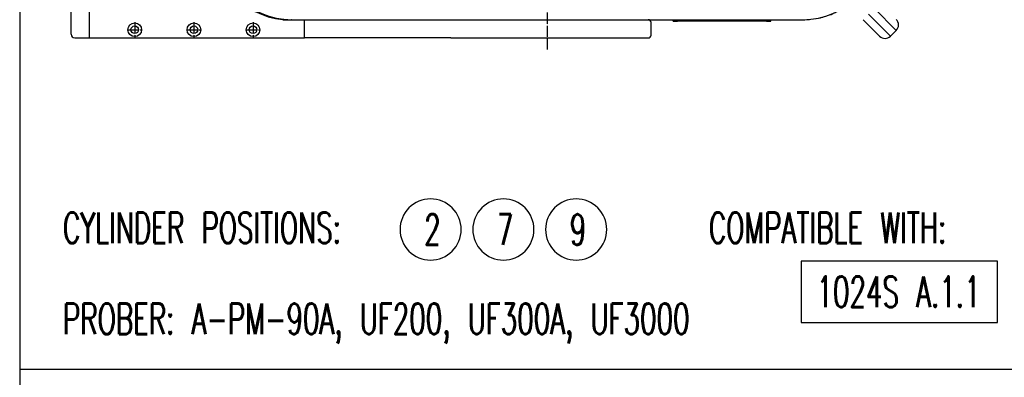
# Model space of a CAD drawing. Extents: x -1765 to 4890, y -3431 to 1272.
# Tile 96 of 189: x -700 to 382, y -859 to -465. Entities that reach past the tile are written whole.
import ezdxf

# ---------------------------------------------------------------- set-up
doc = ezdxf.new("R2010")
doc.units = 0
doc.linetypes.add('DASHED', pattern=[15, 7, -8])
doc.linetypes.add('DOT_CENTER', pattern=[14, 12, -1, 0, -1])
doc.layers.get('0').update_dxf_attribs({"linetype": 'CONTINUOUS'})
doc.layers.add('1', color=7, linetype='CONTINUOUS')
doc.layers.add('KONTUR', color=7, linetype='CONTINUOUS')
doc.styles.add('CONVERTER_2', font='txt.shx', dxfattribs={"width": 0.63})

# ---------------------------------------------------------------- blocks, each defined once
blk = doc.blocks.new('TEXT__62', base_point=(-2000, -2800))
at = {"layer": '1', "color": 7, "linetype": 'CONTINUOUS'}
blk.add_line((-700, 800), (-700, -900), dxfattribs=at)
at = {"layer": '1', "color": 1, "linetype": 'CONTINUOUS'}
blk.add_line((3700, -850), (-700, -850), dxfattribs=at)
at = {"layer": '1', "color": 1}
for points in [[(-248.3, -729.7), (-248.3, -729.7, 0.414214), (-214.7, -696.1), (-214.7, -696.1, 0.414214), (-248.3, -662.5), (-248.3, -662.5, 0.414214), (-281.9, -696.1), (-281.9, -696.1, 0.414214)], [(-168.3, -729.7), (-168.3, -729.7, 0.414214), (-134.7, -696.1), (-134.7, -696.1, 0.414214), (-168.3, -662.5), (-168.3, -662.5, 0.414214), (-201.9, -696.1), (-201.9, -696.1, 0.414214)], [(-88.3, -729.7), (-88.3, -729.7, 0.414214), (-54.7, -696.1), (-54.7, -696.1, 0.414214), (-88.3, -662.5), (-88.3, -662.5, 0.414214), (-121.9, -696.1), (-121.9, -696.1, 0.414214)]]:
    blk.add_lwpolyline(points, format="xyb", close=True, dxfattribs=at)
at = {"layer": '1', "color": 7}
blk.add_lwpolyline([(159.1, -730.9), (159.1, -798.1), (374.9, -798.1), (374.9, -730.9)], close=True, dxfattribs=at)
at = {"layer": '1', "color": 1, "style": 'CONVERTER_2', "width": 0.63}
for s, p in [('CYLINDER POSITIONS:', (-652.4, -711)), ('2', (-255.4, -712.9)), ('7', (-175.4, -712.9)), ('9', (-95.4, -712.9)), ('COMPATIBLE WITH:', (57.6, -711)), ('PROBER: A-PM-90A, UF200, UF300A, UF3000', (-652.4, -811))]:
    blk.add_text(s, height=33.6, dxfattribs=at).set_placement(p)
at = {"layer": '1', "color": 7, "style": 'CONVERTER_2', "width": 0.63}
blk.add_text('1024S A.1.1', height=33.6, dxfattribs=at).set_placement((175.9, -781.3))
blk = doc.blocks.new('TH_TV__278', base_point=(-514, 286))
at = {"color": 3, "linetype": 'CONTINUOUS'}
for p, q in [((239.5, -453.1), (263.5, -477.2)), ((233.1, -459.5), (257.2, -483.5)), ((-401.1, -465.5), (-401.5, -465.5)), ((-401, -465.5), (161, -465.5)), ((18.3, -467), (18.3, -465.5)), ((18.3, -467), (23, -467)), ((23, -465.5), (23, -467)), ((121, -467), (23, -467)), ((121, -465.5), (121, -467)), ((121, -467), (125.8, -467)), ((125.8, -467), (125.8, -465.5)), ((245.1, -483.5), (227.1, -465.5)), ((257.2, -483.5), (263.5, -477.2))]:
    blk.add_line(p, q, dxfattribs=at)
at = {"color": 3, "linetype": 'DASHED'}
blk.add_line((-401, -465.5), (161, -465.5), dxfattribs=at)
at = {"color": 3, "linetype": 'CONTINUOUS'}
for centre, radius, start, end in [((-401, -381), 84.5, 180, -90), ((161, -381), 84.5, -90, 0), ((257.5, -471.2), 8.5, -45, 45), ((251.2, -477.5), 8.5, -135, -45)]:
    blk.add_arc(centre, radius, start, end, dxfattribs=at)
at = {"color": 3, "linetype": 'DASHED'}
for centre, start, end in [((-401, -381), 180, -90), ((161, -381), -90, 0)]:
    blk.add_arc(centre, 84.5, start, end, dxfattribs=at)
blk = doc.blocks.new('MANIPULATOR_TOPVIEW__279', base_point=(-3890.6, -2107.8))
at = {"layer": '1', "color": 7, "linetype": 'CONTINUOUS'}
for p, q in [((-623.5, 285.5), (-623.5, 201.5)), ((-387, 265.5), (-387, 285.5)), ((-6, 265.5), (-6, 282.5)), ((-6, 265.5), (-410.8, 265.5)), ((-487.5, 74.7), (-487.5, 180.2)), ((-487.5, -380.2), (-487.5, -274.7)), ((-387, -485.5), (-387, -465.5)), ((-6, -482.5), (-6, -468.5)), ((-639.5, -485.5), (-387, -485.5))]:
    blk.add_line(p, q, dxfattribs=at)
at = {"layer": '1', "color": 1, "linetype": 'DOT_CENTER'}
for p, q in [((-573.5, 284.8), (-573.5, 268.3)), ((-508.5, 284.8), (-508.5, 268.3)), ((-443.5, 284.8), (-443.5, 268.3)), ((-565.2, 276.5), (-581.7, 276.5)), ((-500.2, 276.5), (-516.7, 276.5)), ((-435.2, 276.5), (-451.7, 276.5)), ((-573.5, -468.2), (-573.5, -484.7)), ((-508.5, -468.2), (-508.5, -484.7)), ((-443.5, -468.2), (-443.5, -484.7)), ((-581.7, -476.5), (-565.2, -476.5)), ((-516.7, -476.5), (-500.2, -476.5)), ((-451.7, -476.5), (-435.2, -476.5))]:
    blk.add_line(p, q, dxfattribs=at)
at = {"layer": '1', "color": 7, "linetype": 'CONTINUOUS'}
for centre, radius in [((-573.5, 276.5), 7.5), ((-508.5, 276.5), 7.5), ((-443.5, 276.5), 7.5), ((-573.5, 276.5), 4.2), ((-508.5, 276.5), 4.2), ((-443.5, 276.5), 4.2), ((-573.5, -476.5), 7.5), ((-573.5, -476.5), 4.2), ((-508.5, -476.5), 7.5), ((-508.5, -476.5), 4.2), ((-443.5, -476.5), 7.5), ((-443.5, -476.5), 4.2)]:
    blk.add_circle(centre, radius, dxfattribs=at)
for centre, radius, start, end in [((-640.5, 282.5), 3, 90, 180), ((-9, 282.5), 3, 0, 90), ((-401.8, 180.2), 85.7, 96.0904, 180), ((-401.8, -380.2), 85.7, 180, -96.0904), ((-9, -468.5), 3, 0, 90), ((-9, -482.5), 3, -90, 0)]:
    blk.add_arc(centre, radius, start, end, dxfattribs=at)
at = {"layer": 'KONTUR', "color": 7, "linetype": 'CONTINUOUS'}
for p, q in [((-643.5, 282.5), (-643.5, -55.2)), ((-210.7, 285.5), (-640.5, 285.5)), ((-9, 285.5), (-210.7, 285.5)), ((-623.5, 201.5), (-623.5, -52.8)), ((-643.5, -481.5), (-643.5, -152.1)), ((-623.5, -152.9), (-623.5, -485.5)), ((-410.8, -465.5), (-355.7, -465.5)), ((-355.7, -465.5), (-9, -465.5)), ((-226.1, -485.5), (-387, -485.5)), ((-226.1, -485.5), (-9, -485.5))]:
    blk.add_line(p, q, dxfattribs=at)
blk.add_arc((-639.5, -481.5), 4, 180, -90, dxfattribs=at)
blk = doc.blocks.new('TH_B__280', base_point=(152.51, -368.27))
at = {"layer": '1', "color": 1, "linetype": 'DOT_CENTER'}
blk.add_line((-120, -498.25), (-120, 298.64), dxfattribs=at)
at = {"layer": '1'}
for name, p in [('MANIPULATOR_TOPVIEW__279', (-3890.62, -2107.79)), ('TH_TV__278', (-514, 286.02))]:
    blk.add_blockref(name, p, dxfattribs=at)
blk = doc.blocks.new('GEOMETRY__281', base_point=(-2458.7, 9747.8))
blk.add_blockref('TH_B__280', (152.5, -368.3))
blk = doc.blocks.new('D-E6978-60041-1S11B__282', base_point=(-2644.9, 9971.2))
at = {"layer": '1'}
blk.add_blockref('GEOMETRY__281', (-2458.7, 9747.8), dxfattribs=at)

msp = doc.modelspace()

# ---------------------------------------------------------------- block references
msp.add_blockref('D-E6978-60041-1S11B__282', (-2644.87, 9971.2))
at = {"layer": '1'}
msp.add_blockref('TEXT__62', (-2000, -2800), dxfattribs=at)

doc.saveas('drawing.dxf')
